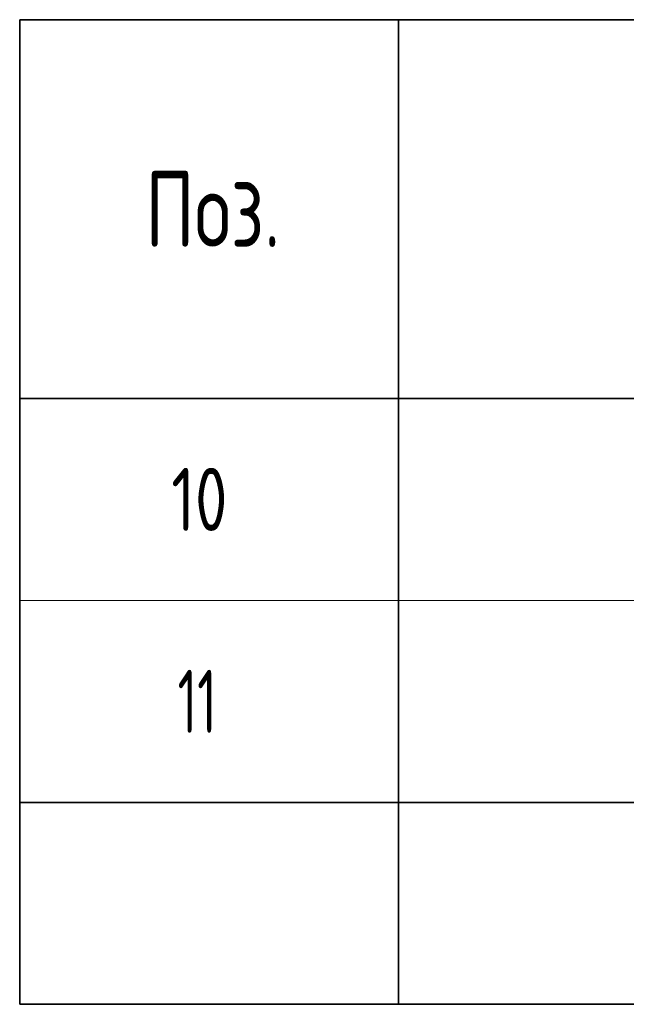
# Model space of a CAD drawing. Header units: metres. Extents: x -38 to 97, y -15 to 21.
# Tile 149 of 184: x 67.92 to 70.32, y 10.87 to 14.77. Entities that reach past the tile are written whole.
import ezdxf

# ---------------------------------------------------------------- set-up
doc = ezdxf.new("R2010")
doc.units = ezdxf.units.M
doc.styles.add('ISOCPEUR', font='txt')

msp = doc.modelspace()

# ---------------------------------------------------------------- linework, layer by layer
at = {"color": 7, "linetype": 'Continuous', "lineweight": 35, "transparency": 33554687}
for p, q in [((86.4198, 14.7717), (67.9198, 14.7717)), ((67.9198, 14.7717), (67.9198, 13.2717)), ((69.4198, 14.7717), (69.4198, 13.2717)), ((86.4198, 13.2717), (67.9198, 13.2717)), ((67.9198, 13.2717), (67.9198, 12.4717)), ((69.4198, 13.2717), (69.4198, 12.4717)), ((67.9198, 12.4717), (67.9198, 11.6717)), ((69.4198, 12.4717), (69.4198, 11.6717)), ((67.9198, 11.6717), (67.9198, 10.8717)), ((67.9198, 11.6717), (86.4198, 11.6717)), ((69.4198, 11.6717), (69.4198, 10.8717)), ((67.9198, 10.8717), (86.4198, 10.8717))]:
    msp.add_line(p, q, dxfattribs=at)
at = {"color": 7, "linetype": 'Continuous', "lineweight": 13, "transparency": 33554687}
for p, q in [((86.4198, 12.4717), (67.9198, 12.4717)), ((86.4198, 11.6717), (67.9198, 11.6717))]:
    msp.add_line(p, q, dxfattribs=at)

# ---------------------------------------------------------------- texts
at = {"color": 7, "linetype": 'Continuous', "lineweight": 35, "transparency": 33554687, "attachment_point": 7, "style": 'ISOCPEUR'}
for s, insert, char_height, width in [('\\W0.74;Поз.', (68.4162, 13.8717), 0.3, 0.698388), ('\\W0.75;10', (68.5198, 12.7467), 0.25, 0.393567), ('\\W0.62;11', (68.5448, 11.9467), 0.25, 0.328125)]:
    msp.add_mtext(s, dxfattribs=dict(at, insert=insert, char_height=char_height, width=width))

doc.saveas('drawing.dxf')
